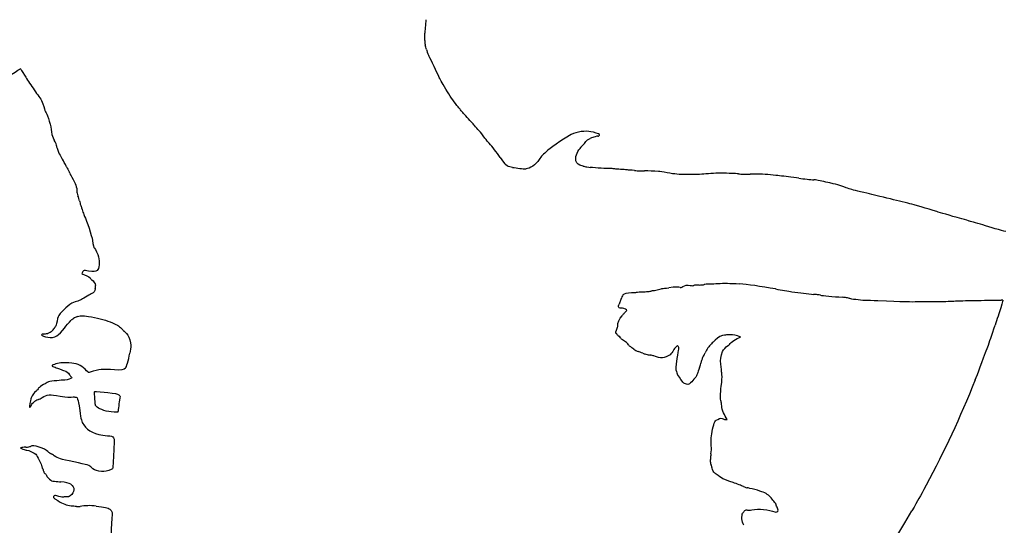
# Model space of a CAD drawing. Header units: millimetres. Extents: x 83 to 203, y -136 to -16.
# Tile 3 of 5: x 143 to 180, y -96 to -77. Entities that reach past the tile are written whole.
import ezdxf

# ---------------------------------------------------------------- set-up
doc = ezdxf.new("R2010")
doc.units = ezdxf.units.MM
doc.layers.get('0').update_dxf_attribs({"linetype": 'CONTINUOUS'})

msp = doc.modelspace()

# ---------------------------------------------------------------- linework, layer by layer
for p, q in [((143.094, -78.814), (143.094, -78.814)), ((179.871, -87.28), (179.871, -87.28))]:
    msp.add_line(p, q)
for centre, major_axis, ratio, start_param, end_param in [((158.182, -76.89), (-0.034, -0.378), 0.034266, 4.281236, 5.889646), ((158.339, -77.158), (-0.141, -0.581), 0.240459, 5.435284, 5.967517), ((158.178, -77.789), (-0.026, 0.105), 0.103694, 4.089385, 5.698171), ((158.324, -78.04), (0.117, -0.238), 0.179879, 3.686574, 4.821771), ((143.45, -79.314), (-0.411, 0.602), 0.03168, 0.569837, 2.294148), ((144.099, -81.198), (0.193, -0.291), 0.192806, 0.189972, 1.247881), ((160.79, -81.956), (-0.576, 0.827), 0.177433, 4.645562, 5.363202), ((164.426, -81.198), (-0.232, -0.084), 0.108917, 3.31483, 4.946348), ((144.585, -82.119), (0.109, -0.179), 0.07352, 0.421227, 2.029006), ((160.98, -81.827), (0.246, -0.376), 0.111177, 4.860088, 5.916346), ((144.763, -82.442), (0.0271, -0.055), 0.167713, 0.748861, 2.357251), ((161.622, -82.271), (-0.405, 0.053), 0.09512, 1.110531, 2.516369), ((164.194, -82.243), (-0.19, 0.041), 0.070736, 1.017027, 2.626923), ((166.191, -82.398), (-0.266, 0.015), 0.054029, 0.900434, 2.508547), ((166.744, -82.471), (-0.572, 0.025), 0.081472, 4.395533, 5.351089), ((170.207, -82.521), (-0.31, 0.002), 0.052843, 0.533865, 2.141821), ((172.37, -82.682), (-0.483, 0.064), 0.058662, 1.212259, 2.535345), ((173.13, -82.83), (-0.374, 0.079), 0.036528, 4.475608, 6.068829), ((145.112, -83.291), (-0.04, 0.127), 0.181156, 0.476194, 1.989379), ((145.121, -83.433), (0.042, -0.132), 0.103582, 0.613026, 2.220739), ((145.206, -83.663), (-0.043, 0.147), 0.078771, 0.547659, 2.155683), ((145.627, -86.495), (-0.0518, 0.0387), 0.203661, 0.092806, 1.698601), ((145.752, -86.803), (-0.0124, -0.094), 0.138411, 1.104109, 2.713518), ((166.454, -86.94), (-0.208, -0.013), 0.071619, 0.95462, 2.931363), ((166.713, -86.931), (-0.0631, -0.0062), 0.175793, 4.121998, 5.728418), ((166.872, -86.874), (-0.135, -0.04), 0.122302, 0.362476, 1.971002), ((166.41, -87.115), (-1.343, -0.301), 0.101254, 3.254812, 3.951998), ((168.133, -86.663), (-0.156, 0.029), 0.394981, 1.575355, 2.523172), ((168.399, -86.722), (-0.154, -0.006), 0.101356, 4.348534, 5.95646), ((168.494, -86.691), (-0.149, -0.004), 0.093691, 1.28821, 2.897422), ((168.802, -86.682), (-0.167, -0.011), 0.073499, 4.453273, 6.062394), ((171.303, -86.954), (-1.541, 0.278), 0.06465, 4.709507, 5.761109), ((165.458, -87.418), (-0.032, -0.108), 0.098457, 3.215338, 4.818334), ((165.524, -87.207), (0.036, 0.103), 0.096083, 3.22226, 4.833373), ((165.564, -87.17), (-0.041, -0.107), 0.126666, 3.418801, 5.024479), ((172.85, -87.076), (-0.183, 0.018), 0.054692, 3.632086, 5.23949), ((174.007, -87.199), (-0.197, 0.033), 0.057452, 4.172512, 5.781113), ((177.56, -87.318), (-0.249, -0.005), 0.042855, 0.697103, 2.304903), ((179.818, -87.281), (-0.0535, 0.0001), 0.213638, 3.216719, 4.821638), ((144.972, -87.991), (-0.16, -0.103), 0.211721, 3.74987, 5.403322), ((144.152, -88.39), (-0.0745, -0.08), 0.133572, 1.314054, 2.923181), ((144.252, -88.29), (0.0236, 0.035), 0.311502, 0.871658, 2.479452), ((146.786, -88.375), (-0.0528, 0.0649), 0.13257, 1.377496, 2.985176), ((146.906, -88.518), (0.0713, -0.0768), 0.096833, 1.403709, 3.011136), ((165.348, -88.325), (0.05, 0.11), 0.203939, 4.789455, 6.047844), ((179.711, -87.741), (-0.462, -1.413), 0.016495, 0.433577, 1.231913), ((143.895, -88.614), (-0.155, 0.047), 0.305019, 5.397669, 6.917852), ((143.904, -88.522), (-0.114, -0.02), 0.14066, 0.541225, 2.149554), ((165.35, -88.561), (-0.0215, 0.0396), 0.370805, 4.626872, 6.233236), ((165.416, -88.582), (-0.0517, 0.0447), 0.314725, 0.648857, 2.256847), ((165.445, -88.668), (-0.0595, 0.0477), 0.445582, 3.808104, 5.168152), ((165.551, -88.721), (0.0465, -0.0485), 0.291366, 3.763038, 5.371174), ((169.186, -88.987), (0.336, 0.363), 0.478148, 0.466035, 1.441692), ((165.851, -88.987), (-0.0557, 0.0477), 0.219145, 0.484717, 2.093508), ((166.082, -89.147), (-0.108, 0.062), 0.141951, 0.814831, 2.422691), ((167.549, -89.099), (0.0647, 0.0799), 0.158976, 0.851693, 2.459671), ((169.111, -89.32), (0.358, 0.556), 0.618667, 1.20104, 1.840077), ((169.582, -88.935), (0.0295, 0.0394), 0.242756, 3.252899, 4.860685), ((181.213, -83.396), (-2.479, -7.089), 0.011754, 0.247758, 0.657119), ((147.001, -89.179), (-0.126, -0.664), 0.105699, 0.19507, 1.463582), ((166.511, -89.304), (-0.199, 0.047), 0.071318, 0.505117, 2.117111), ((166.675, -89.369), (-0.185, 0.041), 0.083184, 3.475083, 5.080243), ((168.495, -89.691), (-0.062, -0.197), 0.071665, 0.942934, 2.55086), ((168.655, -89.278), (-0.054, -0.116), 0.12775, 0.227361, 1.835188), ((167.626, -89.975), (0.033, -0.102), 0.153781, 4.134511, 5.742626), ((143.526, -91.073), (-0.103, -0.064), 0.142083, 3.508269, 5.115868), ((143.712, -90.948), (-0.104, -0.059), 0.13076, 0.377493, 1.985615), ((143.326, -91.13), (0.037, 0.169), 0.318054, 3.145338, 4.283422), ((169.279, -91.143), (-0.0151, 0.0786), 0.206256, 3.88859, 5.496373), ((169.427, -91.741), (-0.0723, 0.0111), 0.254975, 0.527555, 2.048265), ((143.106, -92.814), (-0.141, -0.01), 0.086558, 4.43615, 6.045843), ((143.085, -92.877), (-0.11, 0.035), 0.119401, 1.162928, 2.770679), ((143.143, -92.771), (-0.186, -0.009), 0.155308, 1.566602, 2.867667), ((147.056, -95.389), (-3.755, 2.599), 0.118957, 5.927119, 6.230991), ((143.386, -92.936), (-0.619, 0.108), 0.311412, 3.515454, 4.334976), ((168.865, -92.925), (0.018, 0.284), 0.164846, 4.272534, 5.371485), ((144.039, -93), (-0.0741, 0.0515), 0.179805, 0.636327, 2.243664), ((168.906, -93.112), (-0.018, -0.164), 0.08732, 4.327731, 5.935737), ((143.779, -93.577), (-0.0346, 0.0665), 0.139431, 0.167415, 1.775647), ((143.784, -93.646), (0.0335, -0.0815), 0.175841, 0.561762, 2.16978), ((168.959, -93.449), (0.058, -0.109), 0.46917, 3.666625, 4.683973), ((168.876, -93.309), (-0.001, 0.0724), 0.150336, 3.755553, 5.363842), ((168.903, -93.494), (-0.0283, 0.0625), 0.172495, 3.373131, 4.983061), ((143.892, -93.848), (0.0482, -0.0585), 0.283644, 0.613514, 2.220838), ((144.038, -93.962), (-0.0959, 0.0911), 0.245562, 0.418554, 1.761676), ((144.422, -94.252), (-0.465, 0.01), 0.316568, 3.589604, 4.62533), ((169.855, -94.188), (-0.285, 0.103), 0.039164, 3.562924, 5.170123), ((170.146, -94.278), (-0.117, 0.051), 0.091718, 1.356749, 2.966155), ((144.634, -94.68), (-0.0832, -0.0035), 0.145498, 4.123595, 5.730045), ((145.105, -95.015), (-0.102, 0.007), 0.179422, 0.959723, 2.56738), ((145.577, -95.162), (-0.613, 0.01), 0.264198, 4.367729, 5.40206), ((171.304, -94.903), (-0.0375, 0.0367), 0.228264, 3.288601, 4.898702), ((110.928, -50.226), (-62.289, 49.718), 0.688919, 2.949353, 3.24602), ((170.143, -95.241), (-0.0531, -0.0647), 0.227015, 3.883118, 5.490962)]:
    msp.add_ellipse(centre, major_axis=major_axis, ratio=ratio, start_param=start_param, end_param=end_param)
for points in [[(158.141, -77.517), (158.143, -77.448), (158.145, -77.323), (158.146, -77.239)], [(158.67, -78.863), (158.616, -78.742), (158.373, -78.241), (158.294, -78.087)], [(112.525, -98.779), (112.527, -98.768), (142.929, -78.568), (142.938, -78.571)], [(142.938, -78.571), (142.943, -78.573), (143.013, -78.682), (143.094, -78.814)], [(158.937, -79.346), (158.781, -79.083), (158.71, -78.954), (158.67, -78.863)], [(159.35, -79.953), (159.202, -79.769), (159.089, -79.603), (158.937, -79.346)], [(143.708, -79.722), (143.756, -79.789), (143.779, -79.844), (143.818, -79.991)], [(143.818, -79.991), (143.851, -80.116), (143.881, -80.194), (143.912, -80.235)], [(143.912, -80.235), (143.966, -80.309), (144.094, -80.751), (144.116, -80.944)], [(159.468, -80.1), (159.461, -80.091), (159.408, -80.025), (159.35, -79.953)], [(159.514, -80.153), (159.496, -80.134), (159.475, -80.11), (159.468, -80.1)], [(159.56, -80.206), (159.553, -80.197), (159.532, -80.173), (159.514, -80.153)], [(159.685, -80.347), (159.623, -80.279), (159.566, -80.216), (159.56, -80.206)], [(159.883, -80.569), (159.836, -80.515), (159.747, -80.415), (159.685, -80.347)], [(160.011, -80.711), (159.987, -80.687), (159.93, -80.622), (159.883, -80.569)], [(144.116, -80.944), (144.135, -81.11), (144.14, -81.127), (144.214, -81.255)], [(160.402, -81.183), (160.223, -80.949), (160.129, -80.835), (160.011, -80.711)], [(163.65, -81.043), (163.515, -81.108), (162.936, -81.503), (162.77, -81.642)], [(164.388, -80.942), (164.176, -80.899), (163.858, -80.943), (163.65, -81.043)], [(164.707, -81.049), (164.695, -81.031), (164.491, -80.963), (164.388, -80.942)], [(164.652, -81.111), (164.678, -81.116), (164.72, -81.068), (164.707, -81.049)], [(160.558, -81.374), (160.526, -81.34), (160.456, -81.254), (160.402, -81.183)], [(164.094, -81.439), (164.12, -81.414), (164.167, -81.358), (164.198, -81.314)], [(164.198, -81.314), (164.249, -81.245), (164.268, -81.23), (164.363, -81.193)], [(144.3, -81.477), (144.298, -81.486), (144.308, -81.525), (144.322, -81.563)], [(144.322, -81.563), (144.406, -81.79), (144.453, -81.887), (144.549, -82.033)], [(162.77, -81.642), (162.59, -81.793), (162.521, -81.866), (162.439, -81.992)], [(163.826, -82.043), (163.785, -81.925), (163.856, -81.708), (163.978, -81.57)], [(163.978, -81.57), (164.015, -81.529), (164.046, -81.493), (164.046, -81.49)], [(164.046, -81.49), (164.047, -81.487), (164.068, -81.464), (164.094, -81.439)], [(162.439, -81.992), (162.31, -82.188), (162.097, -82.337), (161.947, -82.337)], [(164.091, -82.233), (163.9, -82.184), (163.866, -82.159), (163.826, -82.043)], [(144.69, -82.279), (144.709, -82.325), (144.736, -82.38), (144.75, -82.4)], [(144.789, -82.479), (144.796, -82.502), (144.834, -82.579), (144.874, -82.649)], [(161.438, -82.282), (161.27, -82.252), (161.269, -82.252), (161.195, -82.188)], [(165.095, -82.328), (164.995, -82.329), (164.584, -82.305), (164.358, -82.285)], [(165.253, -82.337), (165.225, -82.331), (165.154, -82.327), (165.095, -82.328)], [(165.441, -82.355), (165.366, -82.351), (165.281, -82.343), (165.253, -82.337)], [(165.683, -82.374), (165.625, -82.367), (165.516, -82.359), (165.441, -82.355)], [(165.799, -82.382), (165.793, -82.384), (165.741, -82.38), (165.683, -82.374)], [(166.025, -82.4), (165.906, -82.388), (165.804, -82.38), (165.799, -82.382)], [(167.249, -82.486), (167.108, -82.461), (166.962, -82.438), (166.925, -82.435)], [(168.096, -82.556), (167.634, -82.548), (167.568, -82.543), (167.249, -82.486)], [(169.233, -82.503), (169.074, -82.502), (168.724, -82.522), (168.557, -82.541)], [(169.94, -82.527), (169.787, -82.513), (169.601, -82.507), (169.233, -82.503)], [(144.874, -82.649), (145.012, -82.89), (145.071, -83.054), (145.066, -83.182)], [(168.557, -82.541), (168.433, -82.556), (168.33, -82.559), (168.096, -82.556)], [(170.753, -82.534), (170.693, -82.531), (170.523, -82.532), (170.374, -82.536)], [(171.481, -82.599), (171.345, -82.581), (170.952, -82.546), (170.753, -82.534)], [(171.814, -82.638), (171.705, -82.627), (171.554, -82.609), (171.481, -82.599)], [(172.197, -82.686), (172.096, -82.671), (171.924, -82.649), (171.814, -82.638)], [(173.977, -83.046), (173.721, -82.949), (173.66, -82.932), (173.22, -82.836)], [(174.52, -83.199), (174.214, -83.129), (174.146, -83.11), (173.977, -83.046)], [(174.943, -83.299), (174.863, -83.28), (174.673, -83.234), (174.52, -83.199)], [(175.989, -83.555), (175.703, -83.487), (175.36, -83.404), (174.943, -83.299)], [(176.377, -83.648), (176.293, -83.627), (176.118, -83.585), (175.989, -83.555)], [(145.221, -83.747), (145.245, -83.816), (145.278, -83.914), (145.294, -83.966)], [(145.294, -83.966), (145.311, -84.017), (145.339, -84.088), (145.358, -84.124)], [(177.385, -83.945), (177.042, -83.838), (176.513, -83.682), (176.377, -83.648)], [(178.324, -84.216), (177.852, -84.083), (177.519, -83.988), (177.385, -83.945)], [(145.358, -84.124), (145.43, -84.262), (145.627, -84.868), (145.651, -85.026)], [(178.605, -84.299), (178.6, -84.295), (178.474, -84.258), (178.324, -84.216)], [(178.764, -84.347), (178.681, -84.325), (178.609, -84.303), (178.605, -84.299)], [(179.114, -84.447), (179.005, -84.414), (178.848, -84.369), (178.764, -84.347)], [(179.98, -84.697), (179.82, -84.655), (179.384, -84.53), (179.114, -84.447)], [(145.651, -85.026), (145.679, -85.204), (145.703, -85.296), (145.727, -85.32)], [(145.727, -85.32), (145.76, -85.352), (145.852, -85.55), (145.88, -85.646)], [(145.88, -85.646), (145.93, -85.823), (145.901, -86.098), (145.825, -86.161)], [(145.293, -86.2), (145.228, -86.269), (145.234, -86.28), (145.358, -86.325)], [(145.334, -86.159), (145.332, -86.16), (145.313, -86.178), (145.293, -86.2)], [(145.507, -86.182), (145.414, -86.169), (145.336, -86.159), (145.334, -86.159)], [(145.825, -86.161), (145.777, -86.2), (145.686, -86.206), (145.507, -86.182)], [(145.358, -86.325), (145.474, -86.367), (145.58, -86.432), (145.575, -86.457)], [(145.626, -86.51), (145.689, -86.555), (145.759, -86.657), (145.769, -86.718)], [(145.758, -86.847), (145.738, -86.946), (145.715, -86.974), (145.603, -87.037)], [(166.095, -86.98), (166.128, -86.971), (166.249, -86.96), (166.335, -86.959)], [(166.929, -86.874), (166.999, -86.849), (167.065, -86.83), (167.075, -86.832)], [(167.075, -86.832), (167.086, -86.834), (167.193, -86.824), (167.314, -86.809)], [(167.742, -86.8), (167.761, -86.811), (167.788, -86.802), (167.848, -86.765)], [(167.848, -86.765), (167.936, -86.711), (167.996, -86.702), (168.122, -86.725)], [(168.844, -86.667), (168.936, -86.663), (169.074, -86.655), (169.151, -86.65)], [(169.151, -86.65), (169.408, -86.634), (169.592, -86.637), (169.977, -86.663)], [(171.326, -86.855), (171.542, -86.894), (171.82, -86.94), (171.944, -86.957)], [(171.944, -86.957), (172.069, -86.974), (172.266, -87.002), (172.383, -87.018)], [(144.998, -87.337), (144.865, -87.37), (144.584, -87.593), (144.443, -87.778)], [(145.387, -87.166), (145.231, -87.263), (145.147, -87.3), (144.998, -87.337)], [(145.603, -87.037), (145.563, -87.059), (145.466, -87.118), (145.387, -87.166)], [(165.599, -87.065), (165.652, -87.012), (165.744, -86.989), (165.907, -86.989)], [(165.907, -86.989), (165.995, -86.989), (166.08, -86.985), (166.095, -86.98)], [(172.383, -87.018), (172.499, -87.034), (172.669, -87.052), (172.759, -87.058)], [(173.011, -87.087), (173.106, -87.106), (173.491, -87.142), (173.835, -87.164)], [(174.11, -87.206), (174.278, -87.241), (174.592, -87.275), (174.743, -87.276)], [(174.743, -87.276), (174.783, -87.276), (174.978, -87.283), (175.176, -87.291)], [(175.176, -87.291), (176.088, -87.328), (176.498, -87.338), (176.651, -87.328)], [(176.651, -87.328), (176.715, -87.324), (176.827, -87.323), (176.898, -87.326)], [(176.898, -87.326), (176.969, -87.329), (177.067, -87.33), (177.116, -87.328)], [(177.116, -87.328), (177.164, -87.326), (177.278, -87.326), (177.37, -87.329)], [(177.727, -87.323), (177.832, -87.316), (177.968, -87.31), (178.028, -87.308)], [(178.028, -87.308), (178.088, -87.306), (178.239, -87.299), (178.363, -87.294)], [(178.363, -87.294), (178.488, -87.288), (178.672, -87.283), (178.772, -87.283)], [(178.772, -87.283), (178.958, -87.284), (179.387, -87.279), (179.626, -87.274)], [(179.626, -87.274), (179.698, -87.272), (179.782, -87.27), (179.812, -87.27)], [(179.871, -87.28), (179.874, -87.287), (179.858, -87.35), (179.835, -87.421)], [(165.453, -87.562), (165.413, -87.537), (165.413, -87.537), (165.444, -87.426)], [(165.523, -87.578), (165.501, -87.584), (165.481, -87.58), (165.453, -87.562)], [(165.722, -87.64), (165.7, -87.607), (165.565, -87.565), (165.523, -87.578)], [(165.631, -87.774), (165.648, -87.751), (165.68, -87.717), (165.701, -87.699)], [(165.701, -87.699), (165.737, -87.669), (165.738, -87.665), (165.722, -87.64)], [(179.835, -87.421), (179.709, -87.824), (179.661, -87.972), (179.579, -88.218)], [(144.32, -88.066), (144.294, -88.197), (144.279, -88.245), (144.259, -88.262)], [(144.443, -87.778), (144.355, -87.893), (144.355, -87.893), (144.32, -88.066)], [(144.625, -88.285), (144.629, -88.263), (144.768, -88.108), (144.853, -88.03)], [(145.09, -87.888), (145.227, -87.849), (145.311, -87.852), (145.609, -87.907)], [(145.609, -87.907), (145.949, -87.969), (146.162, -88.029), (146.407, -88.131)], [(165.402, -88.221), (165.381, -88.148), (165.461, -87.962), (165.556, -87.863)], [(165.556, -87.863), (165.58, -87.838), (165.614, -87.798), (165.631, -87.774)], [(144.143, -88.419), (144.079, -88.484), (144.05, -88.502), (143.969, -88.524)], [(144.379, -88.568), (144.457, -88.498), (144.619, -88.311), (144.625, -88.285)], [(146.407, -88.131), (146.603, -88.213), (146.691, -88.272), (146.767, -88.37)], [(165.329, -88.521), (165.307, -88.529), (165.331, -88.427), (165.374, -88.327)], [(143.761, -88.604), (143.804, -88.639), (143.955, -88.677), (144.058, -88.679)], [(144.058, -88.679), (144.192, -88.68), (144.293, -88.646), (144.379, -88.568)], [(146.926, -88.524), (147.005, -88.612), (147.043, -88.698), (147.082, -88.885)], [(165.797, -88.95), (165.781, -88.919), (165.68, -88.835), (165.569, -88.761)], [(169.057, -88.78), (169.016, -88.82), (168.954, -88.879), (168.919, -88.912)], [(169.561, -88.577), (169.524, -88.581), (169.456, -88.587), (169.408, -88.59)], [(169.897, -88.616), (169.75, -88.574), (169.665, -88.565), (169.561, -88.577)], [(169.596, -88.936), (169.655, -88.852), (169.852, -88.72), (170.003, -88.665)], [(170.003, -88.665), (170.027, -88.656), (170.006, -88.647), (169.897, -88.616)], [(147.082, -88.885), (147.109, -89.009), (147.109, -89.009), (147.057, -89.264)], [(166.001, -89.116), (165.959, -89.084), (165.9, -89.042), (165.87, -89.021)], [(167.491, -89.155), (167.409, -89.308), (167.341, -89.363), (167.146, -89.433)], [(167.666, -89.013), (167.642, -88.984), (167.639, -88.985), (167.582, -89.039)], [(167.635, -89.474), (167.7, -89.083), (167.702, -89.056), (167.666, -89.013)], [(169.26, -89.557), (169.258, -89.452), (169.327, -89.191), (169.371, -89.137)], [(169.371, -89.137), (169.417, -89.079), (169.538, -88.972), (169.553, -88.975)], [(166.335, -89.27), (166.282, -89.25), (166.202, -89.22), (166.157, -89.203)], [(167.146, -89.433), (167.073, -89.458), (166.936, -89.445), (166.851, -89.403)], [(167.595, -89.924), (167.576, -89.836), (167.578, -89.817), (167.635, -89.474)], [(168.606, -89.392), (168.585, -89.408), (168.573, -89.441), (168.555, -89.53)], [(169.279, -89.755), (169.269, -89.689), (169.261, -89.6), (169.26, -89.557)], [(144.135, -89.719), (144.132, -89.72), (144.132, -89.731), (144.134, -89.744)], [(144.134, -89.744), (144.137, -89.76), (144.168, -89.776), (144.244, -89.798)], [(144.279, -89.671), (144.202, -89.696), (144.137, -89.718), (144.135, -89.719)], [(144.244, -89.798), (144.302, -89.816), (144.376, -89.841), (144.409, -89.856)], [(144.871, -89.643), (144.577, -89.614), (144.433, -89.621), (144.279, -89.671)], [(144.409, -89.856), (144.441, -89.87), (144.513, -89.897), (144.567, -89.915)], [(144.567, -89.915), (144.686, -89.956), (144.734, -89.99), (144.792, -90.082)], [(145.433, -89.926), (145.289, -89.758), (145.107, -89.666), (144.871, -89.643)], [(145.566, -89.986), (145.502, -90.008), (145.502, -90.008), (145.433, -89.926)], [(146.479, -89.894), (146.031, -89.861), (145.902, -89.874), (145.566, -89.986)], [(146.891, -89.833), (146.841, -89.895), (146.727, -89.912), (146.479, -89.894)], [(168.47, -89.81), (168.437, -89.899), (168.4, -90.001), (168.388, -90.036)], [(169.299, -89.941), (169.297, -89.905), (169.288, -89.821), (169.279, -89.755)], [(144.539, -90.287), (144.407, -90.284), (144, -90.334), (143.972, -90.357)], [(144.844, -90.219), (144.774, -90.258), (144.636, -90.289), (144.539, -90.287)], [(144.792, -90.082), (144.816, -90.12), (144.847, -90.161), (144.861, -90.174)], [(144.861, -90.174), (144.885, -90.196), (144.885, -90.197), (144.844, -90.219)], [(167.983, -90.431), (167.868, -90.407), (167.851, -90.389), (167.646, -90.065)], [(168.388, -90.036), (168.348, -90.15), (168.266, -90.26), (168.131, -90.385)], [(169.286, -90.512), (169.315, -90.292), (169.321, -90.188), (169.31, -90.074)], [(169.31, -90.074), (169.306, -90.037), (169.301, -89.977), (169.299, -89.941)], [(178.83, -90.275), (178.246, -91.727), (177.683, -92.934), (176.985, -94.233)], [(143.627, -90.586), (143.599, -90.622), (143.563, -90.665), (143.545, -90.681)], [(143.813, -90.449), (143.717, -90.501), (143.664, -90.541), (143.627, -90.586)], [(143.972, -90.357), (143.959, -90.367), (143.887, -90.409), (143.813, -90.449)], [(168.131, -90.385), (168.063, -90.447), (168.063, -90.447), (167.983, -90.431)], [(169.28, -91.085), (169.249, -91.011), (169.252, -90.779), (169.286, -90.512)], [(143.34, -90.979), (143.313, -91.039), (143.273, -91.296), (143.29, -91.299)], [(143.389, -90.868), (143.376, -90.898), (143.354, -90.947), (143.34, -90.979)], [(143.545, -90.681), (143.438, -90.787), (143.41, -90.821), (143.389, -90.868)], [(143.761, -90.937), (143.948, -90.816), (144.031, -90.809), (144.442, -90.878)], [(144.442, -90.878), (144.71, -90.924), (144.781, -90.931), (144.855, -90.922)], [(144.855, -90.922), (144.904, -90.915), (144.954, -90.912), (144.965, -90.915)], [(144.965, -90.915), (144.977, -90.917), (145.003, -90.918), (145.024, -90.916)], [(145.024, -90.916), (145.057, -90.914), (145.065, -90.923), (145.093, -90.995)], [(145.093, -90.995), (145.127, -91.081), (145.136, -91.128), (145.175, -91.418)], [(145.732, -90.829), (145.723, -90.746), (145.725, -90.712), (145.738, -90.711)], [(145.749, -91.069), (145.747, -91.001), (145.739, -90.893), (145.732, -90.829)], [(145.738, -90.711), (145.77, -90.707), (146.07, -90.728), (146.235, -90.746)], [(146.235, -90.746), (146.47, -90.772), (146.6, -90.802), (146.645, -90.839)], [(146.671, -91.03), (146.657, -91.099), (146.638, -91.229), (146.629, -91.317)], [(146.645, -90.839), (146.698, -90.883), (146.699, -90.891), (146.671, -91.03)], [(143.36, -91.211), (143.378, -91.163), (143.401, -91.137), (143.477, -91.084)], [(145.768, -91.231), (145.76, -91.21), (145.751, -91.138), (145.749, -91.069)], [(146.264, -91.463), (146.005, -91.412), (145.803, -91.317), (145.768, -91.231)], [(146.629, -91.317), (146.619, -91.406), (146.607, -91.482), (146.602, -91.485)], [(169.474, -91.698), (169.369, -91.546), (169.297, -91.338), (169.301, -91.198)], [(145.175, -91.418), (145.222, -91.773), (145.239, -91.836), (145.321, -91.956)], [(146.602, -91.485), (146.583, -91.498), (146.369, -91.483), (146.264, -91.463)], [(169.023, -91.903), (169.06, -91.809), (169.063, -91.805), (169.156, -91.755)], [(169.156, -91.755), (169.254, -91.702), (169.297, -91.699), (169.363, -91.741)], [(169.458, -91.763), (169.52, -91.764), (169.52, -91.764), (169.474, -91.698)], [(145.321, -91.956), (145.493, -92.21), (145.733, -92.321), (146.216, -92.369)], [(168.904, -92.508), (168.905, -92.377), (168.971, -92.037), (169.023, -91.903)], [(146.216, -92.369), (146.47, -92.394), (146.486, -92.422), (146.46, -92.797)], [(168.913, -92.754), (168.908, -92.677), (168.904, -92.567), (168.904, -92.508)], [(142.968, -92.821), (142.936, -92.835), (142.94, -92.838), (143.038, -92.875)], [(146.46, -92.797), (146.455, -92.864), (146.449, -92.974), (146.447, -93.041)], [(143.186, -92.914), (143.237, -92.915), (143.479, -93.025), (143.52, -93.066)], [(143.52, -93.066), (143.57, -93.116), (143.75, -93.476), (143.743, -93.512)], [(144.214, -93.122), (144.176, -93.096), (144.114, -93.061), (144.078, -93.042)], [(144.952, -93.355), (144.423, -93.246), (144.383, -93.233), (144.214, -93.122)], [(146.447, -93.041), (146.444, -93.109), (146.439, -93.214), (146.435, -93.275)], [(145.617, -93.566), (145.544, -93.485), (145.483, -93.465), (144.952, -93.355)], [(145.889, -93.701), (145.756, -93.674), (145.68, -93.636), (145.617, -93.566)], [(146.423, -93.494), (146.417, -93.622), (146.417, -93.622), (146.269, -93.672)], [(146.435, -93.275), (146.431, -93.336), (146.426, -93.435), (146.423, -93.494)], [(169.011, -93.744), (168.984, -93.713), (168.929, -93.577), (168.933, -93.554)], [(143.82, -93.712), (143.824, -93.747), (143.841, -93.774), (143.876, -93.802)], [(144.034, -94.002), (144.11, -94.068), (144.115, -94.07), (144.228, -94.085)], [(146.269, -93.672), (146.115, -93.723), (146.031, -93.73), (145.889, -93.701)], [(169.092, -93.814), (169.057, -93.787), (169.021, -93.755), (169.011, -93.744)], [(169.733, -94.133), (169.352, -94.004), (169.31, -93.983), (169.092, -93.814)], [(144.228, -94.085), (144.292, -94.093), (144.399, -94.103), (144.466, -94.106)], [(144.843, -94.198), (144.999, -94.306), (144.986, -94.503), (144.813, -94.627)], [(170.865, -94.493), (170.78, -94.453), (170.312, -94.327), (170.26, -94.33)], [(176.985, -94.233), (176.74, -94.689), (176.697, -94.766), (176.447, -95.2)], [(144.213, -94.633), (144.151, -94.67), (144.168, -94.692), (144.349, -94.811)], [(144.381, -94.652), (144.262, -94.619), (144.241, -94.616), (144.213, -94.633)], [(144.563, -94.677), (144.527, -94.687), (144.489, -94.681), (144.381, -94.652)], [(144.813, -94.627), (144.763, -94.664), (144.738, -94.671), (144.679, -94.668)], [(171.196, -94.757), (171.096, -94.621), (171.034, -94.571), (170.865, -94.493)], [(144.349, -94.811), (144.536, -94.934), (144.684, -94.99), (144.852, -95.001)], [(144.852, -95.001), (144.911, -95.005), (144.998, -95.016), (145.045, -95.025)], [(145.787, -95.013), (146.089, -95.046), (146.243, -95.082), (146.304, -95.131)], [(171.305, -94.888), (171.283, -94.868), (171.234, -94.809), (171.196, -94.757)], [(171.384, -95.055), (171.36, -94.999), (171.341, -94.946), (171.342, -94.938)], [(171.379, -95.229), (171.435, -95.194), (171.435, -95.173), (171.384, -95.055)], [(146.304, -95.131), (146.395, -95.205), (146.409, -95.266), (146.385, -95.471)], [(146.385, -95.471), (146.362, -95.655), (146.355, -95.827), (146.36, -96.024)], [(170.133, -95.739), (170.059, -95.603), (170.041, -95.385), (170.095, -95.278)], [(170.172, -95.186), (170.213, -95.155), (170.229, -95.152), (170.277, -95.164)], [(170.277, -95.164), (170.315, -95.174), (170.369, -95.172), (170.44, -95.157)], [(170.44, -95.157), (170.68, -95.108), (171.085, -95.145), (171.294, -95.235)], [(171.294, -95.235), (171.33, -95.25), (171.346, -95.249), (171.379, -95.229)]]:
    msp.add_open_spline(points, degree=3)

doc.saveas('drawing.dxf')
